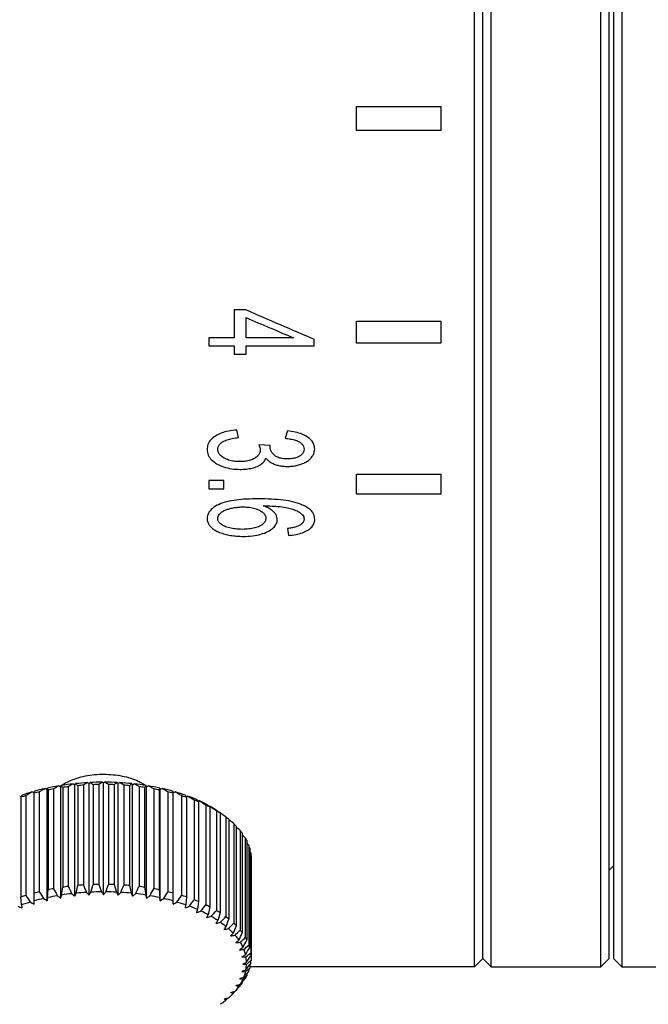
# Model space of a CAD drawing. Header units: millimetres. Extents: x 7 to 224, y -1107 to -1014.
# Tile 6 of 23: x 97 to 112, y -1094 to -1071. Entities that reach past the tile are written whole.
import ezdxf

# ---------------------------------------------------------------- set-up
doc = ezdxf.new("R2010")
doc.units = ezdxf.units.MM
doc.header["$LTSCALE"] = 16.335
doc.layers.get('0').update_dxf_attribs({"linetype": 'CONTINUOUS'})

msp = doc.modelspace()

# ---------------------------------------------------------------- linework, layer by layer
at = {"color": 7, "linetype": 'Continuous'}
for p, q in [((107.483, -1093.419), (107.483, -1034.819)), ((107.883, -1093.419), (107.883, -1034.819)), ((110.483, -1093.419), (110.483, -1034.819)), ((110.983, -1034.819), (110.983, -1093.419)), ((107.683, -1093.219), (107.683, -1035.019)), ((110.683, -1093.218), (110.683, -1035.019)), ((110.783, -1035.019), (110.783, -1093.219)), ((104.683, -1073.549), (104.683, -1072.979)), ((104.683, -1072.979), (106.683, -1072.979)), ((106.683, -1072.979), (106.683, -1073.549)), ((106.683, -1073.549), (104.683, -1073.549)), ((101.781, -1077.808), (101.781, -1078.475)), ((102.063, -1077.808), (101.781, -1077.808)), ((102.063, -1078.475), (102.063, -1077.995)), ((104.683, -1078.602), (104.683, -1078.077)), ((104.683, -1078.077), (106.683, -1078.077)), ((106.683, -1078.077), (106.683, -1078.602)), ((101.183, -1078.475), (101.183, -1078.662)), ((101.781, -1078.475), (101.183, -1078.475)), ((101.183, -1078.662), (101.781, -1078.662)), ((101.781, -1078.662), (101.781, -1078.866)), ((103.19, -1078.475), (102.063, -1078.475)), ((102.063, -1078.866), (102.063, -1078.662)), ((102.063, -1078.662), (103.683, -1078.662)), ((103.683, -1078.662), (103.683, -1078.509)), ((106.683, -1078.602), (104.683, -1078.602)), ((101.781, -1078.866), (102.063, -1078.866)), ((101.883, -1080.843), (101.843, -1080.666)), ((103.045, -1080.684), (102.99, -1080.861)), ((102.636, -1081.034), (102.366, -1081.014)), ((104.683, -1082.192), (104.683, -1081.716)), ((104.683, -1081.716), (106.683, -1081.716)), ((106.683, -1081.716), (106.683, -1082.192)), ((101.183, -1081.865), (101.183, -1082.06)), ((101.532, -1081.865), (101.183, -1081.865)), ((101.532, -1082.06), (101.532, -1081.865)), ((101.183, -1082.06), (101.532, -1082.06)), ((106.683, -1082.192), (104.683, -1082.192)), ((103.047, -1083.005), (103.07, -1083.167)), ((97.294, -1089.182), (97.34, -1089.198)), ((97.34, -1089.198), (97.346, -1089.17)), ((97.34, -1091.845), (97.34, -1089.198)), ((97.352, -1089.184), (97.346, -1089.17)), ((97.493, -1089.19), (97.493, -1091.56)), ((97.62, -1089.117), (97.663, -1089.137)), ((97.663, -1089.137), (97.675, -1089.108)), ((97.663, -1091.784), (97.663, -1089.137)), ((97.684, -1089.12), (97.675, -1089.108)), ((97.71, -1089.155), (97.71, -1091.525)), ((97.843, -1089.137), (97.843, -1091.507)), ((97.958, -1089.07), (97.996, -1089.092)), ((97.996, -1089.092), (98.014, -1089.064)), ((97.996, -1091.739), (97.996, -1089.092)), ((98.067, -1089.113), (98.067, -1091.483)), ((98.203, -1089.102), (98.203, -1091.472)), ((98.304, -1089.042), (98.338, -1089.065)), ((98.361, -1089.039), (98.338, -1089.065)), ((98.338, -1091.712), (98.338, -1089.065)), ((98.431, -1089.09), (98.431, -1091.461)), ((98.568, -1089.087), (98.568, -1091.457)), ((98.654, -1089.031), (98.683, -1089.056)), ((98.711, -1089.031), (98.683, -1089.056)), ((98.683, -1091.703), (98.683, -1089.056)), ((98.797, -1089.087), (98.797, -1091.457)), ((98.934, -1089.09), (98.934, -1091.461)), ((99.004, -1089.039), (99.028, -1089.065)), ((99.061, -1089.042), (99.028, -1089.065)), ((99.028, -1091.712), (99.028, -1089.065)), ((99.162, -1089.102), (99.162, -1091.472)), ((99.298, -1089.113), (99.298, -1091.483)), ((99.351, -1089.064), (99.369, -1089.092)), ((99.369, -1089.092), (99.407, -1089.07)), ((99.369, -1091.739), (99.369, -1089.092)), ((99.522, -1089.137), (99.522, -1091.507)), ((99.655, -1089.155), (99.655, -1091.525)), ((99.69, -1089.108), (99.681, -1089.12)), ((99.69, -1089.108), (99.702, -1089.137)), ((99.702, -1089.137), (99.745, -1089.117)), ((99.702, -1091.784), (99.702, -1089.137)), ((99.872, -1089.19), (99.872, -1091.56)), ((100.019, -1089.17), (100.025, -1089.198)), ((100.025, -1089.198), (100.071, -1089.182)), ((100.025, -1091.845), (100.025, -1089.198)), ((96.69, -1089.359), (96.727, -1089.367)), ((96.719, -1089.387), (96.719, -1091.757)), ((96.834, -1089.35), (96.834, -1091.72)), ((96.983, -1089.262), (97.033, -1089.277)), ((97.033, -1091.924), (97.033, -1089.248)), ((97.155, -1089.261), (97.155, -1091.631)), ((97.364, -1089.215), (97.364, -1091.585)), ((100.001, -1089.215), (100.001, -1091.585)), ((100.21, -1089.261), (100.21, -1091.631)), ((100.333, -1091.924), (100.333, -1089.248)), ((100.333, -1089.277), (100.382, -1089.262)), ((100.531, -1089.35), (100.531, -1091.72)), ((100.638, -1089.367), (100.675, -1089.359)), ((100.646, -1089.387), (100.646, -1091.757)), ((100.831, -1089.454), (100.831, -1091.825)), ((100.921, -1089.475), (100.945, -1089.471)), ((100.928, -1089.484), (100.938, -1089.498)), ((100.938, -1089.498), (100.938, -1091.868)), ((100.945, -1089.471), (100.95, -1089.473)), ((100.953, -1089.475), (100.945, -1089.471)), ((101.108, -1089.574), (101.108, -1091.944)), ((101.178, -1089.597), (101.191, -1089.596)), ((101.178, -1089.597), (101.188, -1089.606)), ((101.188, -1089.606), (101.206, -1089.623)), ((101.214, -1089.611), (101.191, -1089.596)), ((101.206, -1089.623), (101.206, -1091.993)), ((101.359, -1089.708), (101.359, -1092.078)), ((101.376, -1089.71), (101.399, -1089.727)), ((101.399, -1089.727), (101.408, -1089.733)), ((101.408, -1089.733), (101.41, -1089.733)), ((101.408, -1089.733), (101.422, -1089.744)), ((101.439, -1089.753), (101.41, -1089.733)), ((101.422, -1089.744), (101.437, -1089.755)), ((101.447, -1089.759), (101.439, -1089.753)), ((101.445, -1089.761), (101.445, -1092.132)), ((101.58, -1089.854), (101.58, -1092.224)), ((101.655, -1089.912), (101.655, -1092.282)), ((101.769, -1090.011), (101.769, -1092.381)), ((101.832, -1090.072), (101.832, -1092.442)), ((101.925, -1090.177), (101.925, -1092.547)), ((101.974, -1090.241), (101.974, -1092.611)), ((102.045, -1090.35), (102.045, -1092.72)), ((102.08, -1090.416), (102.08, -1092.786)), ((102.128, -1090.528), (102.08, -1090.482)), ((102.128, -1090.528), (102.128, -1092.898)), ((102.15, -1090.596), (102.15, -1092.966)), ((102.174, -1090.71), (102.15, -1090.684)), ((102.174, -1090.71), (102.174, -1093.08)), ((102.181, -1090.779), (102.181, -1093.263)), ((110.683, -1091.119), (110.783, -1091.019)), ((97.685, -1091.711), (97.71, -1091.525)), ((98.029, -1091.668), (98.067, -1091.483)), ((98.38, -1091.642), (98.431, -1091.461)), ((98.934, -1091.461), (98.985, -1091.642)), ((99.298, -1091.483), (99.336, -1091.668)), ((99.655, -1091.525), (99.681, -1091.711)), ((96.732, -1091.944), (96.719, -1091.757)), ((97.351, -1091.772), (97.34, -1091.845)), ((97.351, -1091.772), (97.364, -1091.585)), ((100.001, -1091.585), (100.014, -1091.772)), ((100.025, -1091.845), (100.014, -1091.772)), ((100.646, -1091.757), (100.633, -1091.944)), ((96.732, -1091.944), (96.743, -1092.018)), ((100.622, -1092.018), (100.633, -1091.944)), ((100.938, -1091.868), (100.912, -1092.054)), ((101.206, -1091.993), (101.167, -1092.177)), ((101.445, -1092.132), (101.395, -1092.314)), ((102.073, -1093.357), (102.099, -1093.335)), ((102.174, -1093.332), (102.15, -1093.364)), ((102.15, -1093.364), (102.15, -1093.446)), ((107.683, -1093.219), (107.483, -1093.419)), ((107.683, -1093.219), (107.883, -1093.419)), ((110.483, -1093.419), (110.683, -1093.219)), ((110.783, -1093.219), (110.983, -1093.419)), ((102.049, -1093.534), (102.081, -1093.506)), ((102.08, -1093.572), (102.08, -1093.626)), ((102.081, -1093.506), (102.082, -1093.505)), ((102.128, -1093.514), (102.08, -1093.572)), ((107.483, -1093.419), (102.15, -1093.419)), ((107.883, -1093.419), (110.483, -1093.419)), ((110.983, -1093.419), (114.292, -1093.419)), ((101.891, -1093.88), (101.918, -1093.854)), ((101.918, -1093.854), (101.946, -1093.827)), ((101.974, -1093.772), (101.923, -1093.83)), ((101.946, -1093.827), (101.974, -1093.801)), ((101.974, -1093.772), (101.974, -1093.801)), ((101.988, -1093.709), (102.019, -1093.682)), ((102.019, -1093.682), (102.025, -1093.675)), ((101.759, -1094.044), (101.732, -1094.072)), ((101.759, -1094.044), (101.783, -1094.02)), ((101.783, -1094.02), (101.807, -1093.995)), ((101.829, -1093.967), (101.801, -1093.997)), ((101.807, -1093.995), (101.832, -1093.97)), ((101.832, -1093.964), (101.829, -1093.967)), ((101.832, -1093.97), (101.83, -1093.971)), ((101.832, -1093.964), (101.832, -1093.97)), ((101.593, -1094.201), (101.613, -1094.178)), ((101.613, -1094.178), (101.629, -1094.159)), ((101.629, -1094.159), (101.645, -1094.156))]:
    msp.add_line(p, q, dxfattribs=at)
for centre, radius, start, end in [((232.521, -778.495), 326.509, 246.44957, 246.75933), ((231.872, -774.798), 329.816, 246.82239, 247.03524), ((98.438, -1094.218), 5.165, 102.7977, 105.7878), ((105.741, -1104.04), 17.092, 119.6182, 120.1536), ((98.561, -1094.758), 5.718, 99.4686, 102.2609), ((93.844, -1090.595), 3.781, 21.4109, 21.9035), ((98.565, -1095.123), 6.029, 100.2428, 101.4867), ((104.672, -1101.616), 14.351, 119.43, 120.0148), ((98.214, -1089.866), 0.926, 125.4716, 127.1198), ((98.636, -1095.205), 6.172, 96.3047, 98.9568), ((98.239, -1089.901), 0.969, 124.5902, 125.4773), ((95.063, -1091.158), 3.32, 37.1139, 37.8643), ((98.639, -1095.579), 6.491, 97.0385, 98.223), ((103.788, -1099.276), 11.754, 119.7376, 120.3828), ((98.672, -1095.528), 6.497, 93.2472, 95.8087), ((95.256, -1092.127), 4.121, 46.9868, 47.9845), ((98.673, -1095.901), 6.815, 93.9545, 95.1014), ((103.086, -1097.088), 9.361, 120.7225, 121.4417), ((98.682, -1095.702), 6.671, 90.2434, 92.7587), ((95.152, -1093.432), 5.441, 52.9441, 53.8575), ((98.682, -1096.063), 6.978, 90.9363, 92.0658), ((102.561, -1095.12), 7.235, 122.6854, 123.4945), ((98.683, -1091.53), 2.488, 89.6404, 90.3596), ((94.804, -1095.12), 7.235, 56.5055, 57.3146), ((98.683, -1095.713), 6.682, 87.2435, 89.7545), ((98.683, -1096.063), 6.978, 87.9342, 89.0637), ((102.213, -1093.432), 5.441, 126.1425, 127.0559), ((94.279, -1097.088), 9.361, 58.5583, 59.2775), ((98.691, -1095.561), 6.53, 84.1979, 86.7462), ((98.693, -1095.886), 6.8, 84.8973, 86.0468), ((102.027, -1092.037), 4, 132.0004, 133.0284), ((93.577, -1099.276), 11.754, 59.6172, 60.2624), ((98.722, -1095.258), 6.226, 81.0546, 83.6839), ((98.73, -1095.554), 6.466, 81.7747, 82.9638), ((102.302, -1091.158), 3.32, 142.1357, 142.8861), ((99.153, -1089.863), 0.923, 52.8534, 54.0091), ((92.694, -1101.616), 14.351, 59.9852, 60.57), ((98.791, -1094.826), 5.788, 77.756, 80.5145), ((98.806, -1095.091), 5.996, 78.5099, 79.7606), ((103.595, -1090.624), 3.861, 158.2317, 158.5861), ((103.204, -1090.468), 3.44, 157.8271, 158.2325), ((91.624, -1104.04), 17.092, 59.8464, 60.3818), ((98.907, -1094.298), 5.247, 74.2355, 77.1789), ((98.265, -1093.952), 4.82, 107.2671, 108.7105), ((100.336, -1090.806), 3.885, 158.2723, 158.5854), ((99.942, -1090.649), 3.462, 157.8279, 158.2747), ((98.264, -1093.626), 4.547, 106.3603, 109.6173), ((106.998, -1106.477), 19.916, 120.189, 120.6837), ((98.442, -1094.567), 5.46, 103.6285, 104.957), ((98.933, -1094.53), 5.422, 75.0383, 76.3762), ((90.367, -1106.477), 19.916, 59.3163, 59.811), ((99.074, -1093.71), 4.636, 70.4138, 73.6086), ((99.113, -1093.912), 4.778, 71.2832, 72.7392), ((97.423, -1090.649), 3.462, 21.7253, 22.1721), ((97.029, -1090.806), 3.885, 21.4146, 21.7277), ((88.924, -1108.862), 22.77, 58.4688, 58.9293), ((99.291, -1093.104), 3.992, 66.1936, 69.7211), ((99.345, -1093.28), 4.104, 67.1515, 68.7632), ((98.481, -1091.354), 3.079, 37.6035, 38.1519), ((98.298, -1091.495), 3.31, 37.4036, 37.6075), ((99.554, -1092.514), 3.346, 61.4512, 65.3312), ((87.251, -1111.203), 25.687, 57.3518, 57.7635), ((99.62, -1092.673), 3.438, 62.5279, 64.342), ((98.561, -1092.453), 3.873, 47.5021, 48.004), ((99.85, -1091.975), 2.731, 56.3588, 60.0374), ((85.326, -1113.473), 28.667, 55.9953, 56.3441), ((99.865, -1092.226), 2.928, 59.0194, 59.3239), ((99.979, -1091.776), 2.494, 55.9458, 56.2921), ((99.932, -1092.116), 2.799, 57.2679, 59.0338), ((83.201, -1115.541), 31.585, 54.417, 54.7131), ((100.241, -1091.671), 2.257, 51.2048, 53.6075), ((80.825, -1117.432), 34.505, 52.6272, 52.8667), ((100.548, -1091.317), 1.788, 44.1374, 46.9438), ((78.192, -1119.099), 37.413, 50.6295, 50.8136), ((100.826, -1091.071), 1.417, 35.8756, 39.1533), ((75.297, -1120.501), 40.306, 48.4233, 48.5575), ((101.054, -1090.923), 1.145, 26.2984, 30.0752), ((101.215, -1090.855), 0.969, 15.4679, 19.6852), ((101.296, -1090.837), 0.887, 3.7496, 8.2177), ((98.635, -1097.924), 6.466, 97.0362, 98.2253), ((161.027, -1060.88), 70.215, 205.8611, 206.01654), ((98.672, -1098.256), 6.8, 93.9532, 95.1027), ((171.509, -1060.986), 79.393, 202.58162, 202.71879), ((98.682, -1098.434), 6.978, 90.9363, 92.0658), ((185.933, -1061.161), 92.469, 199.12541, 199.24281), ((11.432, -1061.161), 92.469, 340.75719, 340.87459), ((98.683, -1098.434), 6.978, 87.9342, 89.0637), ((25.856, -1060.986), 79.393, 337.28121, 337.41838), ((98.692, -1098.272), 6.815, 84.8986, 86.0455), ((36.338, -1060.88), 70.215, 333.98346, 334.1389), ((98.726, -1097.949), 6.491, 81.777, 82.9615), ((98.252, -1096.283), 4.778, 107.2608, 108.7168), ((141.032, -1061.314), 53.647, 214.5264, 214.7291), ((98.432, -1096.901), 5.422, 103.6238, 104.9617), ((146.462, -1061.011), 58.041, 211.84109, 212.0291), ((98.56, -1097.438), 5.794, 99.6861, 102.0435), ((98.559, -1097.461), 5.996, 100.2394, 101.4901), ((152.959, -1060.877), 63.388, 208.95064, 209.12297), ((105.778, -1080.613), 13.808, 233.6053, 234.0036), ((74.195, -1084.757), 24.497, 343.3312, 343.5089), ((98.636, -1097.89), 6.252, 96.5109, 98.7506), ((106.916, -1081.393), 13.66, 228.8477, 229.2351), ((81.578, -1084.287), 18.03, 335.5874, 335.8363), ((98.672, -1098.215), 6.579, 93.4461, 95.6098), ((108.216, -1082.19), 13.72, 223.5769, 223.9468), ((85.255, -1083.675), 15.354, 328.4358, 328.7394), ((98.682, -1098.389), 6.754, 90.4384, 92.5637), ((109.838, -1082.964), 14.171, 217.7293, 218.0724), ((87.527, -1082.964), 14.171, 321.9276, 322.2707), ((98.683, -1098.399), 6.763, 87.4379, 89.5601), ((112.11, -1083.675), 15.354, 211.2606, 211.5642), ((89.149, -1082.19), 13.72, 316.0532, 316.4231), ((98.691, -1098.244), 6.608, 84.3949, 86.5492), ((115.787, -1084.287), 18.03, 204.1637, 204.4126), ((90.449, -1081.393), 13.66, 310.7649, 311.1523), ((98.723, -1097.935), 6.298, 81.2576, 83.481), ((123.072, -1084.786), 24.395, 196.4907, 196.6691), ((91.587, -1080.613), 13.808, 305.9964, 306.3947), ((44.406, -1060.877), 63.388, 330.87703, 331.04936), ((98.794, -1097.497), 5.854, 77.9686, 80.3019), ((98.8, -1097.493), 6.029, 78.5133, 79.7572), ((50.904, -1061.011), 58.041, 327.9709, 328.15891), ((98.923, -1096.938), 5.46, 75.043, 76.3715), ((56.333, -1061.314), 53.647, 325.2709, 325.4736), ((99.1, -1096.322), 4.82, 71.2895, 72.7329), ((102.659, -1078.793), 14.488, 245.4864, 245.8997), ((98.26, -1096.294), 4.61, 106.6147, 109.3629), ((103.683, -1079.274), 14.292, 241.8585, 242.2682), ((98.436, -1096.893), 5.235, 103.0309, 105.5546), ((104.716, -1079.893), 14.045, 237.9194, 238.3246), ((92.65, -1079.893), 14.045, 301.6754, 302.0806), ((98.912, -1096.961), 5.305, 74.462, 76.9524), ((93.682, -1079.274), 14.292, 297.7318, 298.1415), ((99.081, -1096.366), 4.686, 70.6593, 73.3631), ((94.706, -1078.793), 14.488, 294.1003, 294.5136), ((61.007, -1061.812), 49.867, 322.7807, 322.9973), ((99.301, -1095.753), 4.034, 66.4643, 69.4505), ((99.329, -1095.689), 4.147, 67.1598, 68.755), ((65.126, -1062.528), 46.476, 320.5031, 320.7332), ((99.601, -1095.08), 3.479, 62.5385, 64.3314), ((77.521, -1085.129), 24.395, 343.3309, 343.5093), ((95.729, -1078.484), 14.587, 290.7221, 291.139), ((99.564, -1095.161), 3.387, 61.758, 65.1119), ((84.717, -1084.797), 18.03, 335.5874, 335.8363), ((96.748, -1078.371), 14.554, 287.5442, 287.9658), ((68.82, -1063.476), 43.322, 318.4409, 318.6843), ((99.858, -1094.627), 2.777, 56.3934, 60.2203), ((99.905, -1094.53), 2.851, 57.2833, 59.3303), ((72.175, -1064.664), 40.302, 316.5981, 316.8549), ((100.221, -1094.067), 2.29, 51.2218, 53.5905), ((88.27, -1084.346), 15.354, 328.4358, 328.7394), ((97.75, -1078.474), 14.368, 284.5187, 284.9462), ((90.385, -1083.789), 14.171, 321.9276, 322.2707), ((14.29, -1061.986), 92.469, 340.75719, 340.87459), ((75.243, -1066.087), 37.35, 314.9811, 315.2519), ((28.526, -1061.956), 79.393, 337.28121, 337.41838), ((100.53, -1093.707), 1.815, 44.1579, 46.9233), ((98.723, -1078.802), 14.013, 281.6006, 282.0361), ((91.819, -1083.16), 13.72, 316.0532, 316.4231), ((99.647, -1079.353), 13.485, 278.7469, 279.1929), ((78.06, -1067.735), 34.426, 313.6002, 313.8855), ((38.791, -1061.984), 70.215, 333.98346, 334.1389), ((100.81, -1093.454), 1.437, 35.8988, 39.1301), ((92.901, -1082.497), 13.66, 310.7649, 311.1523), ((100.503, -1080.12), 12.791, 275.9141, 276.3735), ((80.643, -1069.585), 31.516, 312.4707, 312.7716), ((46.614, -1062.103), 63.388, 330.87703, 331.04936), ((83.002, -1071.607), 28.62, 311.615, 311.933), ((101.042, -1093.3), 1.159, 26.3214, 30.0521), ((101.208, -1093.227), 0.978, 15.4858, 19.6674), ((93.795, -1081.839), 13.808, 305.9964, 306.3947), ((101.274, -1081.082), 11.945, 273.0558, 273.5322), ((94.589, -1081.227), 14.045, 301.6754, 302.0806), ((101.942, -1082.213), 10.967, 270.1198, 270.6174), ((52.843, -1062.346), 58.041, 327.9709, 328.15891), ((85.141, -1073.762), 25.754, 311.0657, 311.4023), ((101.212, -1093.332), 0.862, 1.7945, 10.1728), ((57.983, -1062.743), 53.647, 325.2709, 325.4736), ((101.296, -1093.207), 0.887, 3.7496, 8.2177), ((95.332, -1080.703), 14.292, 297.7318, 298.1415), ((102.493, -1083.478), 9.888, 267.0438, 267.5676), ((101.217, -1093.331), 0.857, 349.8031, 358.2296), ((62.799, -1063.66), 49.303, 322.78, 322.953), ((86.851, -1075.768), 23.261, 310.9561, 311.2242), ((101.296, -1093.205), 0.887, 351.7823, 356.2504), ((96.049, -1080.3), 14.488, 294.1003, 294.5136), ((102.916, -1084.835), 8.742, 263.749, 264.3048), ((66.918, -1064.733), 45.476, 320.5018, 320.6424), ((89.924, -1080.226), 18.092, 311.9801, 312.2155), ((101.054, -1093.118), 1.145, 329.9248, 333.7016), ((88.493, -1077.99), 20.625, 311.216, 311.4655), ((101.215, -1093.187), 0.969, 340.3148, 344.5321), ((97.434, -1079.985), 14.554, 287.5442, 287.9658), ((103.367, -1087.642), 6.41, 256.0431, 256.6847), ((72.11, -1065.92), 40.864, 316.6634, 316.8539), ((96.749, -1080.053), 14.587, 290.7221, 291.139), ((103.208, -1086.239), 7.569, 260.1306, 260.7254), ((100.785, -1092.938), 1.469, 320.879, 321.9128), ((100.81, -1092.958), 1.437, 321.9145, 322.4848), ((100.842, -1092.983), 1.397, 322.4797, 324.1302), ((68.739, -1064.415), 44.344, 318.5446, 318.6828), ((100.469, -1092.843), 1.763, 311.8509, 315.7913), ((98.095, -1080.115), 14.368, 284.5187, 284.9462), ((103.402, -1088.993), 5.312, 251.2752, 251.9717), ((98.722, -1080.45), 14.014, 281.6006, 281.9721), ((103.331, -1090.247), 4.32, 245.5111, 246.2686)]:
    msp.add_arc(centre, radius, start, end, dxfattribs=at)
for points, knots in [([(101.843, -1080.666), (101.776, -1080.67), (101.651, -1080.685), (101.479, -1080.732), (101.378, -1080.78), (101.334, -1080.809)], [0, 0, 0, 0, 0.1994534, 0.3766414, 0.533276, 0.533276, 0.533276, 0.533276]), ([(103.522, -1080.832), (103.482, -1080.804), (103.387, -1080.756), (103.226, -1080.709), (103.108, -1080.691), (103.045, -1080.684)], [0, 0, 0, 0, 0.1468885, 0.3142419, 0.5039725, 0.5039725, 0.5039725, 0.5039725]), ([(101.334, -1080.809), (101.294, -1080.835), (101.224, -1080.89), (101.152, -1081), (101.139, -1081.082), (101.138, -1081.123)], [0, 0, 0, 0, 0.142998, 0.2636099, 0.3853419, 0.3853419, 0.3853419, 0.3853419]), ([(101.392, -1081.123), (101.393, -1081.099), (101.401, -1081.051), (101.445, -1080.991), (101.485, -1080.96), (101.507, -1080.946)], [0, 0, 0, 0, 0.0725352, 0.1416329, 0.2198781, 0.2198781, 0.2198781, 0.2198781]), ([(101.507, -1080.946), (101.54, -1080.927), (101.615, -1080.893), (101.743, -1080.863), (101.834, -1080.849), (101.883, -1080.843)], [0, 0, 0, 0, 0.1149208, 0.2448876, 0.3931612, 0.3931612, 0.3931612, 0.3931612]), ([(102.366, -1081.014), (102.373, -1081.028), (102.384, -1081.056), (102.396, -1081.097), (102.4, -1081.125), (102.4, -1081.138)], [0, 0, 0, 0, 0.0462728, 0.0889981, 0.1290277, 0.1290277, 0.1290277, 0.1290277]), ([(102.99, -1080.861), (103.034, -1080.865), (103.116, -1080.875), (103.23, -1080.902), (103.298, -1080.931), (103.328, -1080.949)], [0, 0, 0, 0, 0.1310654, 0.2476559, 0.3517795, 0.3517795, 0.3517795, 0.3517795]), ([(103.328, -1080.949), (103.351, -1080.963), (103.391, -1080.992), (103.432, -1081.052), (103.44, -1081.098), (103.44, -1081.12)], [0, 0, 0, 0, 0.0794128, 0.1472769, 0.2132725, 0.2132725, 0.2132725, 0.2132725]), ([(103.693, -1081.116), (103.692, -1081.077), (103.679, -1081.002), (103.615, -1080.904), (103.556, -1080.854), (103.522, -1080.832)], [0, 0, 0, 0, 0.1152075, 0.2229468, 0.3444026, 0.3444026, 0.3444026, 0.3444026]), ([(101.138, -1081.123), (101.14, -1081.17), (101.156, -1081.264), (101.244, -1081.382), (101.322, -1081.439), (101.365, -1081.465)], [0, 0, 0, 0, 0.143318, 0.2765582, 0.4292354, 0.4292354, 0.4292354, 0.4292354]), ([(101.542, -1081.331), (101.512, -1081.314), (101.46, -1081.278), (101.404, -1081.206), (101.392, -1081.15), (101.392, -1081.123)], [0, 0, 0, 0, 0.1025565, 0.1889346, 0.2677544, 0.2677544, 0.2677544, 0.2677544]), ([(102.4, -1081.138), (102.399, -1081.166), (102.389, -1081.221), (102.335, -1081.29), (102.288, -1081.323), (102.262, -1081.338)], [0, 0, 0, 0, 0.0834438, 0.1630713, 0.2539998, 0.2539998, 0.2539998, 0.2539998]), ([(102.632, -1081.062), (102.632, -1081.059), (102.632, -1081.053), (102.633, -1081.043), (102.635, -1081.037), (102.636, -1081.034)], [0, 0, 0, 0, 0.00958428, 0.01891599, 0.02856106, 0.02856106, 0.02856106, 0.02856106]), ([(102.735, -1081.263), (102.714, -1081.244), (102.677, -1081.205), (102.64, -1081.136), (102.632, -1081.086), (102.632, -1081.062)], [0, 0, 0, 0, 0.0845489, 0.1598322, 0.2322096, 0.2322096, 0.2322096, 0.2322096]), ([(103.44, -1081.12), (103.44, -1081.143), (103.432, -1081.189), (103.389, -1081.247), (103.35, -1081.274), (103.329, -1081.287)], [0, 0, 0, 0, 0.0697725, 0.1356615, 0.2103613, 0.2103613, 0.2103613, 0.2103613]), ([(103.604, -1081.33), (103.623, -1081.309), (103.655, -1081.265), (103.686, -1081.191), (103.693, -1081.141), (103.693, -1081.116)], [0, 0, 0, 0, 0.0849791, 0.162229, 0.2367302, 0.2367302, 0.2367302, 0.2367302]), ([(101.365, -1081.465), (101.417, -1081.495), (101.531, -1081.547), (101.719, -1081.591), (101.852, -1081.599), (101.921, -1081.599)], [0, 0, 0, 0, 0.1798281, 0.3708908, 0.577735, 0.577735, 0.577735, 0.577735]), ([(101.914, -1081.416), (101.867, -1081.416), (101.776, -1081.41), (101.65, -1081.382), (101.575, -1081.35), (101.542, -1081.331)], [0, 0, 0, 0, 0.1427207, 0.2708608, 0.3854038, 0.3854038, 0.3854038, 0.3854038]), ([(102.262, -1081.338), (102.231, -1081.355), (102.161, -1081.385), (102.043, -1081.411), (101.959, -1081.416), (101.914, -1081.416)], [0, 0, 0, 0, 0.1066224, 0.226334, 0.3600694, 0.3600694, 0.3600694, 0.3600694]), ([(102.323, -1081.53), (102.357, -1081.516), (102.418, -1081.483), (102.493, -1081.417), (102.525, -1081.363), (102.537, -1081.336)], [0, 0, 0, 0, 0.1095441, 0.2063051, 0.2953313, 0.2953313, 0.2953313, 0.2953313]), ([(102.537, -1081.336), (102.554, -1081.357), (102.594, -1081.398), (102.666, -1081.446), (102.72, -1081.471), (102.748, -1081.481)], [0, 0, 0, 0, 0.083179, 0.1683211, 0.2595329, 0.2595329, 0.2595329, 0.2595329]), ([(103.05, -1081.352), (103.007, -1081.352), (102.928, -1081.347), (102.819, -1081.319), (102.759, -1081.284), (102.735, -1081.263)], [0, 0, 0, 0, 0.1278049, 0.2386116, 0.3335844, 0.3335844, 0.3335844, 0.3335844]), ([(102.748, -1081.481), (102.778, -1081.492), (102.841, -1081.511), (102.94, -1081.527), (103.008, -1081.53), (103.043, -1081.53)], [0, 0, 0, 0, 0.0961554, 0.1958639, 0.3004691, 0.3004691, 0.3004691, 0.3004691]), ([(103.043, -1081.53), (103.081, -1081.53), (103.154, -1081.526), (103.262, -1081.509), (103.331, -1081.49), (103.365, -1081.478)], [0, 0, 0, 0, 0.1127606, 0.2203833, 0.3275873, 0.3275873, 0.3275873, 0.3275873]), ([(103.329, -1081.287), (103.303, -1081.302), (103.246, -1081.327), (103.152, -1081.348), (103.085, -1081.352), (103.05, -1081.352)], [0, 0, 0, 0, 0.0885715, 0.1845674, 0.2893157, 0.2893157, 0.2893157, 0.2893157]), ([(103.365, -1081.478), (103.398, -1081.467), (103.46, -1081.441), (103.541, -1081.391), (103.585, -1081.351), (103.604, -1081.33)], [0, 0, 0, 0, 0.1051836, 0.1993528, 0.2837739, 0.2837739, 0.2837739, 0.2837739]), ([(101.921, -1081.599), (101.971, -1081.599), (102.067, -1081.595), (102.202, -1081.573), (102.286, -1081.546), (102.323, -1081.53)], [0, 0, 0, 0, 0.1504515, 0.2870661, 0.4107542, 0.4107542, 0.4107542, 0.4107542]), ([(102.352, -1082.299), (102.26, -1082.299), (102.084, -1082.304), (101.834, -1082.323), (101.613, -1082.361), (101.48, -1082.405), (101.421, -1082.432)], [0, 0, 0, 0, 0.2762778, 0.5279761, 0.7533201, 0.9467717, 0.9467717, 0.9467717, 0.9467717]), ([(103.406, -1082.446), (103.34, -1082.417), (103.189, -1082.369), (102.94, -1082.326), (102.656, -1082.305), (102.457, -1082.299), (102.352, -1082.299)], [0, 0, 0, 0, 0.218232, 0.472217, 0.757045, 1.070274, 1.070274, 1.070274, 1.070274]), ([(101.421, -1082.432), (101.366, -1082.457), (101.269, -1082.514), (101.163, -1082.632), (101.139, -1082.728), (101.14, -1082.772)], [0, 0, 0, 0, 0.1829605, 0.3319325, 0.4643994, 0.4643994, 0.4643994, 0.4643994]), ([(101.392, -1082.769), (101.392, -1082.752), (101.399, -1082.718), (101.426, -1082.671), (101.452, -1082.644), (101.467, -1082.631)], [0, 0, 0, 0, 0.0498353, 0.1023774, 0.1611632, 0.1611632, 0.1611632, 0.1611632]), ([(101.467, -1082.631), (101.485, -1082.616), (101.528, -1082.586), (101.604, -1082.553), (101.659, -1082.536), (101.689, -1082.528)], [0, 0, 0, 0, 0.0726691, 0.1546434, 0.2465393, 0.2465393, 0.2465393, 0.2465393]), ([(101.689, -1082.528), (101.72, -1082.52), (101.786, -1082.507), (101.887, -1082.495), (101.957, -1082.492), (101.993, -1082.492)], [0, 0, 0, 0, 0.0976508, 0.1998496, 0.3065115, 0.3065115, 0.3065115, 0.3065115]), ([(101.993, -1082.492), (102.043, -1082.492), (102.137, -1082.497), (102.27, -1082.522), (102.349, -1082.553), (102.384, -1082.571)], [0, 0, 0, 0, 0.1500814, 0.2839179, 0.4021832, 0.4021832, 0.4021832, 0.4021832]), ([(102.384, -1082.571), (102.413, -1082.587), (102.465, -1082.62), (102.521, -1082.687), (102.534, -1082.739), (102.533, -1082.763)], [0, 0, 0, 0, 0.1011447, 0.1833456, 0.2545728, 0.2545728, 0.2545728, 0.2545728]), ([(102.472, -1082.466), (102.542, -1082.466), (102.676, -1082.47), (102.869, -1082.482), (102.992, -1082.501), (103.05, -1082.513)], [0, 0, 0, 0, 0.2103111, 0.4020024, 0.5810671, 0.5810671, 0.5810671, 0.5810671]), ([(102.723, -1082.614), (102.703, -1082.593), (102.656, -1082.553), (102.571, -1082.505), (102.506, -1082.479), (102.472, -1082.466)], [0, 0, 0, 0, 0.0859145, 0.1834409, 0.2934804, 0.2934804, 0.2934804, 0.2934804]), ([(102.804, -1082.796), (102.804, -1082.774), (102.798, -1082.73), (102.769, -1082.668), (102.74, -1082.631), (102.723, -1082.614)], [0, 0, 0, 0, 0.064198, 0.1307838, 0.2037724, 0.2037724, 0.2037724, 0.2037724]), ([(103.05, -1082.513), (103.091, -1082.522), (103.167, -1082.543), (103.271, -1082.583), (103.332, -1082.618), (103.359, -1082.638)], [0, 0, 0, 0, 0.1242795, 0.2355252, 0.334801, 0.334801, 0.334801, 0.334801]), ([(103.359, -1082.638), (103.375, -1082.65), (103.405, -1082.676), (103.434, -1082.725), (103.44, -1082.76), (103.44, -1082.777)], [0, 0, 0, 0, 0.0622116, 0.1156219, 0.1674153, 0.1674153, 0.1674153, 0.1674153]), ([(103.693, -1082.787), (103.692, -1082.75), (103.679, -1082.675), (103.616, -1082.578), (103.52, -1082.504), (103.447, -1082.464), (103.406, -1082.446)], [0, 0, 0, 0, 0.1131239, 0.222394, 0.3386768, 0.4718422, 0.4718422, 0.4718422, 0.4718422]), ([(101.14, -1082.772), (101.141, -1082.799), (101.148, -1082.854), (101.188, -1082.928), (101.226, -1082.969), (101.248, -1082.988)], [0, 0, 0, 0, 0.0829298, 0.1614963, 0.248682, 0.248682, 0.248682, 0.248682]), ([(101.549, -1082.949), (101.519, -1082.935), (101.466, -1082.904), (101.406, -1082.843), (101.392, -1082.792), (101.392, -1082.769)], [0, 0, 0, 0, 0.1007406, 0.1819747, 0.2506808, 0.2506808, 0.2506808, 0.2506808]), ([(102.533, -1082.763), (102.533, -1082.788), (102.52, -1082.842), (102.461, -1082.905), (102.411, -1082.936), (102.383, -1082.95)], [0, 0, 0, 0, 0.077017, 0.157564, 0.2518759, 0.2518759, 0.2518759, 0.2518759]), ([(102.578, -1083.076), (102.623, -1083.053), (102.701, -1083.004), (102.786, -1082.907), (102.805, -1082.83), (102.804, -1082.796)], [0, 0, 0, 0, 0.1521105, 0.2739174, 0.3778536, 0.3778536, 0.3778536, 0.3778536]), ([(103.44, -1082.777), (103.44, -1082.8), (103.429, -1082.847), (103.377, -1082.902), (103.333, -1082.93), (103.308, -1082.942)], [0, 0, 0, 0, 0.0671921, 0.1383536, 0.2215262, 0.2215262, 0.2215262, 0.2215262]), ([(103.527, -1083.046), (103.561, -1083.025), (103.621, -1082.98), (103.681, -1082.889), (103.693, -1082.821), (103.693, -1082.787)], [0, 0, 0, 0, 0.1204809, 0.2203854, 0.3210311, 0.3210311, 0.3210311, 0.3210311]), ([(101.248, -1082.988), (101.273, -1083.01), (101.332, -1083.052), (101.437, -1083.101), (101.514, -1083.125), (101.556, -1083.137)], [0, 0, 0, 0, 0.1007266, 0.2153349, 0.3448356, 0.3448356, 0.3448356, 0.3448356]), ([(101.976, -1083.024), (101.921, -1083.024), (101.819, -1083.019), (101.675, -1082.996), (101.588, -1082.967), (101.549, -1082.949)], [0, 0, 0, 0, 0.1626442, 0.307377, 0.4357912, 0.4357912, 0.4357912, 0.4357912]), ([(102.383, -1082.95), (102.347, -1082.968), (102.264, -1082.997), (102.126, -1083.019), (102.028, -1083.024), (101.976, -1083.024)], [0, 0, 0, 0, 0.1219982, 0.2607407, 0.4173197, 0.4173197, 0.4173197, 0.4173197]), ([(101.994, -1083.191), (102.069, -1083.191), (102.211, -1083.184), (102.408, -1083.146), (102.526, -1083.102), (102.578, -1083.076)], [0, 0, 0, 0, 0.225171, 0.4243885, 0.599295, 0.599295, 0.599295, 0.599295]), ([(103.308, -1082.942), (103.284, -1082.953), (103.23, -1082.973), (103.142, -1082.991), (103.08, -1083.001), (103.047, -1083.005)], [0, 0, 0, 0, 0.0808891, 0.1702256, 0.2700654, 0.2700654, 0.2700654, 0.2700654]), ([(103.07, -1083.167), (103.13, -1083.163), (103.242, -1083.15), (103.397, -1083.112), (103.488, -1083.07), (103.527, -1083.046)], [0, 0, 0, 0, 0.1795518, 0.3378381, 0.4762077, 0.4762077, 0.4762077, 0.4762077]), ([(101.556, -1083.137), (101.601, -1083.149), (101.694, -1083.169), (101.841, -1083.187), (101.942, -1083.191), (101.994, -1083.191)], [0, 0, 0, 0, 0.1388753, 0.2863501, 0.4427684, 0.4427684, 0.4427684, 0.4427684]), ([(97.866, -1089.004), (97.987, -1088.948), (98.259, -1088.866), (98.686, -1088.827), (99.113, -1088.868), (99.384, -1088.95), (99.505, -1089.006)], [0, 0, 0, 0, 0.400956, 0.840804, 1.280326, 1.680438, 1.680438, 1.680438, 1.680438]), ([(97.689, -1089.103), (97.702, -1089.094), (97.759, -1089.057), (97.819, -1089.025), (97.866, -1089.004)], [0, 0, 0, 0, 0.0484349, 0.2031424, 0.2031424, 0.2031424, 0.2031424]), ([(99.505, -1089.006), (99.52, -1089.013), (99.579, -1089.042), (99.636, -1089.075), (99.676, -1089.103)], [0, 0, 0, 0, 0.0514515, 0.1968817, 0.1968817, 0.1968817, 0.1968817]), ([(101.456, -1092.356), (101.468, -1092.364), (101.514, -1092.398), (101.56, -1092.433), (101.593, -1092.461)], [0, 0, 0, 0, 0.043967, 0.1723857, 0.1723857, 0.1723857, 0.1723857]), ([(101.645, -1092.506), (101.655, -1092.515), (101.694, -1092.551), (101.732, -1092.589), (101.759, -1092.618)], [0, 0, 0, 0, 0.0407191, 0.1595281, 0.1595281, 0.1595281, 0.1595281]), ([(101.801, -1092.665), (101.809, -1092.675), (101.841, -1092.713), (101.87, -1092.752), (101.891, -1092.782)], [0, 0, 0, 0, 0.0376552, 0.1476062, 0.1476062, 0.1476062, 0.1476062]), ([(101.923, -1092.832), (101.929, -1092.842), (101.953, -1092.881), (101.974, -1092.922), (101.988, -1092.953)], [0, 0, 0, 0, 0.0349744, 0.1374479, 0.1374479, 0.1374479, 0.1374479]), ([(102.01, -1093.004), (102.014, -1093.014), (102.029, -1093.055), (102.041, -1093.096), (102.049, -1093.128)], [0, 0, 0, 0, 0.0329003, 0.129956, 0.129956, 0.129956, 0.129956]), ([(102.049, -1093.534), (102.046, -1093.545), (102.035, -1093.586), (102.022, -1093.628), (102.01, -1093.658)], [0, 0, 0, 0, 0.0321233, 0.1299569, 0.1299569, 0.1299569, 0.1299569]), ([(101.891, -1093.88), (101.884, -1093.89), (101.856, -1093.93), (101.825, -1093.968), (101.801, -1093.997)], [0, 0, 0, 0, 0.0361734, 0.1476072, 0.1476072, 0.1476072, 0.1476072]), ([(101.988, -1093.709), (101.983, -1093.719), (101.964, -1093.761), (101.941, -1093.801), (101.923, -1093.83)], [0, 0, 0, 0, 0.0337855, 0.137449, 0.137449, 0.137449, 0.137449]), ([(101.593, -1094.201), (101.582, -1094.21), (101.537, -1094.247), (101.491, -1094.281), (101.456, -1094.306)], [0, 0, 0, 0, 0.0422342, 0.1723863, 0.1723863, 0.1723863, 0.1723863])]:
    msp.add_open_spline(points, degree=3, knots=knots, dxfattribs=at)

doc.saveas('drawing.dxf')
